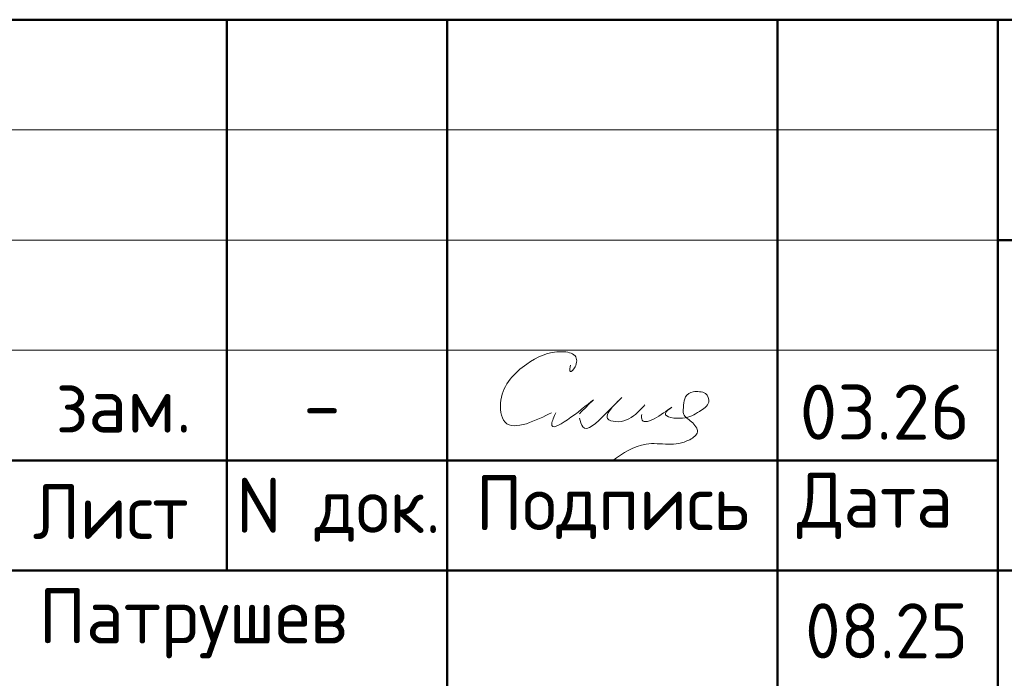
# Model space of a CAD drawing. Header units: millimetres. Extents: x 0 to 21000, y 0 to 14850.
# Tile 9 of 16: x 12530 to 14765, y 1505 to 3000. Entities that reach past the tile are written whole.
import ezdxf

# ---------------------------------------------------------------- set-up
doc = ezdxf.new("R2010")
doc.units = ezdxf.units.MM
doc.layers.add('Standard', color=7, linetype='Continuous', lineweight=25)
doc.styles.add('ISOCPEUR', font='txt')

msp = doc.modelspace()

# ---------------------------------------------------------------- linework, layer by layer
at = {"layer": 'Standard', "color": 7, "linetype": 'Continuous', "lineweight": 50, "transparency": 33554687}
for p, q in [((11500, 3000), (20750, 3000)), ((13000, 1750), (13000, 3000)), ((13500, 250), (13500, 3000)), ((14250, 250), (14250, 3000)), ((14750, 250), (14750, 3000)), ((14750, 2500), (20750, 2500)), ((11500, 2000), (14750, 2000)), ((11500, 2000), (14750, 2000)), ((11500, 1750), (14750, 1750)), ((11500, 1750), (14750, 1750)), ((14750, 1750), (20750, 1750))]:
    msp.add_line(p, q, dxfattribs=at)
at = {"layer": 'Standard', "color": 7, "linetype": 'Continuous', "lineweight": 13, "transparency": 33554687}
for p, q in [((11500, 2750), (14750, 2750)), ((11500, 2500), (14750, 2500)), ((11500, 2250), (14750, 2250))]:
    msp.add_line(p, q, dxfattribs=at)
at = {"layer": 'Standard', "color": 250, "linetype": 'Continuous', "lineweight": 18, "true_color": 0x2d2d2d, "transparency": 33554687}
for points, start_tangent, end_tangent in [([(13779.6, 2216.3), (13779.6, 2201.3), (13790.2, 2211.9), (13790.2, 2236.9), (13760.8, 2246.5), (13680.5, 2218.5), (13622.2, 2136.8), (13631.5, 2086.7), (13736.6, 2108.2)], (-0.002121, -0.014264), (0.012144, 0.006193)), ([(13800.3, 2095.8), (13807.9, 2076.1), (13860.7, 2106.9), (13896.1, 2142.2), (13878.4, 2124.5), (13864.3, 2094.6), (13882.2, 2087.8), (13927.4, 2104.4), (13948.7, 2125.6)], (0.003, -0.011121), (0.006762, 0.007385)), ([(14009.7, 2120.5), (13995.5, 2106.3), (14034.5, 2095.7), (14072.6, 2111.2), (14093.8, 2132.4), (14086.5, 2151.5), (14073.1, 2155.7), (14058.1, 2155.7), (14041.2, 2143.9), (14036.8, 2125.2), (14036.8, 2105.2), (14054.4, 2087.5), (14068.2, 2064.5), (14050.5, 2046.9), (14001.5, 2036.8), (13951.5, 2036.8), (13875.7, 2000)], (-0.010143, -0.007596), (-0.008643, -0.005847)), ([(13746.6, 2108.2), (13737.4, 2082.4), (13832.1, 2137.6)], (-0.004545, -0.010871), (0.01343, 0.010823)), ([(13948.7, 2125.6), (13947.6, 2124.5), (13932.2, 2108.6), (13921.7, 2099.9), (13912.3, 2094.1), (13903.5, 2090.3), (13895, 2088.2), (13886.3, 2087.6), (13877.6, 2088.4), (13870.7, 2090.3), (13866.5, 2092.5), (13864.3, 2094.6), (13863.2, 2096.6), (13862.8, 2099.2), (13863.4, 2102.8), (13865.6, 2107.9), (13871, 2115.8), (13882.4, 2128.8), (13896.1, 2142.2), (13896.6, 2142.6), (13896.6, 2142.6), (13896.6, 2142.6), (13896.6, 2142.6), (13896.6, 2142.6), (13896.3, 2142.3), (13873.9, 2119.8), (13842.1, 2089), (13830.4, 2079.3), (13823, 2074.8), (13818.1, 2073), (13814.5, 2072.6), (13811.8, 2073.2), (13809.4, 2074.6), (13807.1, 2077.1), (13804.5, 2082.3), (13800.3, 2095.8)], (-0.006753, -0.007375), (-0.00255, 0.009682)), ([(13832.1, 2137.6), (13800.3, 2105.8)], (-0.007071, -0.007071), (-0.007071, -0.007071)), ([(13941.6, 2104.4), (13941.6, 2094.4), (14009.7, 2120.5)], (-0.000563, -0.010819), (0.013445, 0.009544))]:
    msp.add_spline(points, degree=3, dxfattribs=dict(at, start_tangent=start_tangent, end_tangent=end_tangent))

# ---------------------------------------------------------------- texts
at = {"layer": 'Standard', "color": 7, "linetype": 'Continuous', "lineweight": 25, "transparency": 33554687, "char_height": 125, "style": 'ISOCPEUR'}
for s, insert, width, attachment_point in [('\\A1;{\\fISOCPEUR|i0|b0;\\H125.000000;\\W1.000000;\\C7;03.26}\\P', (14493.1, 2171.9), 446.212, 2), ('\\A1;{\\fISOCPEUR|i0|b0;\\H125.000000;\\W1.000000;\\C7;зам.}\\P', (12765.9, 2188), 376.705, 2), ('\\A1;{\\fISOCPEUR|i0|b0;\\H125.000000;\\W1.000000;\\C7;-}\\P', (13215.9, 2188), 136.111, 2), ('\\W0.94;Лист', (12559.6, 1821.4), 433.463, 7), ('\\W0.96;Подпись', (13564.7, 1821.4), 672.14, 7), ('\\W0.94;Дата', (14293.8, 1821.4), 483.868, 7), ('\\W0.95;N док.', (13021.3, 1815.3), 534.063, 7), ('\\W0.94;08.25', (14312.5, 1550.6), 445.84, 7), ('\\W0.97;Патрушев', (12573, 1550.6), 835.093, 7)]:
    msp.add_mtext(s, dxfattribs=dict(at, insert=insert, width=width, attachment_point=attachment_point))

doc.saveas('drawing.dxf')
